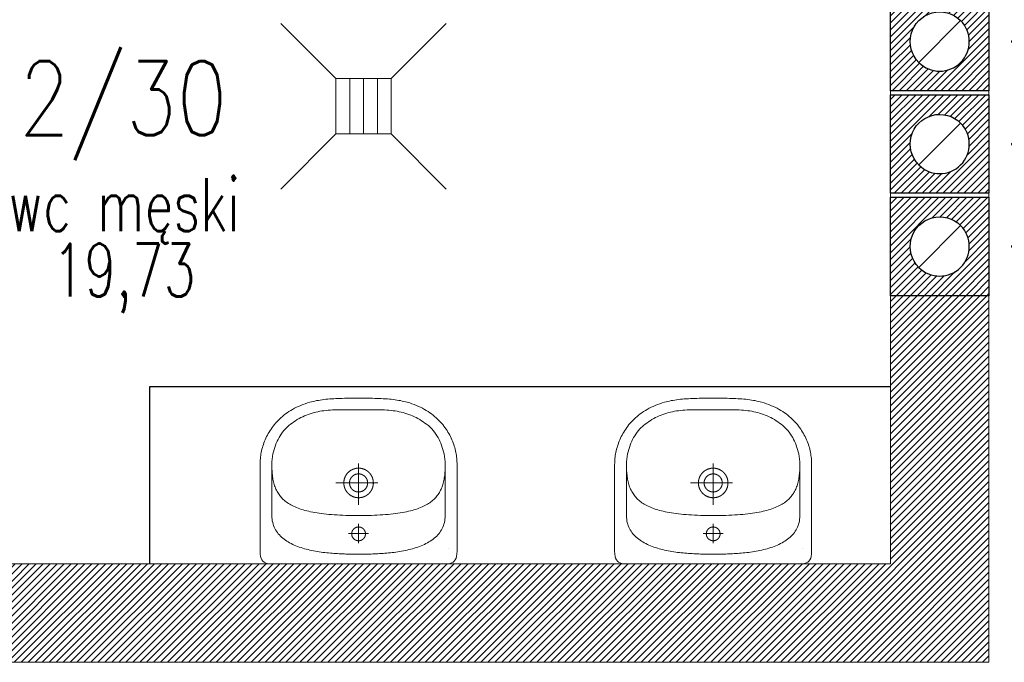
# Model space of a CAD drawing. Header units: inches. Extents: x 27484 to 71626, y -45113 to 39.
# Tile 249 of 256: x 34951 to 35201, y -23469 to -23306. Entities that reach past the tile are written whole.
import ezdxf
from ezdxf.enums import TextEntityAlignment as Align

# ---------------------------------------------------------------- set-up
doc = ezdxf.new("R2010")
doc.units = ezdxf.units.IN
doc.header["$LTSCALE"] = 50
doc.header["$MEASUREMENT"] = 0
for name, color, linetype, lineweight in [('A-ARMATURA', 45, 'Continuous', 5), ('A-SCIANY', 5, 'Continuous', 18), ('A-ść. istn.', 8, 'Continuous', 0)]:
    doc.layers.add(name, color=color, linetype=linetype, lineweight=lineweight)
for name, color, linetype in [('B-IWE', 2, 'Continuous'), ('B-IWE-KAN', 7, 'Continuous'), ('R-MET-IWE', 2, 'Continuous'), ('R-MET-POM-OPIS', 7, 'Continuous'), ('R-MET-POM-OPIS-NR', 2, 'Continuous'), ('R-MET-POM-OPIS-POM', 7, 'Continuous'), ('rz_wentylacja', 10, 'Continuous')]:
    doc.layers.add(name, color=color, linetype=linetype)
doc.styles.add('MET_POM', font='simplex.shx')
doc.styles.get("Standard").update_dxf_attribs({"font": 'romans.shx'})
pattern_1 = [(45, (31560.1443, -34930.5661), (-0.88388348, 0.88388348), [])]

# ---------------------------------------------------------------- blocks, each defined once
blk = doc.blocks.new('A$C3A7D2EB8')
at = {"layer": 'A-ARMATURA'}
for p, q in [((22.71, 16.63), (22.71, 16.63)), ((1.75, 12.95), (1.75, 12.95)), ((2.3, 0.03), (2.3, 0.03)), ((3.75, 0.03), (3.75, 0.03))]:
    blk.add_line(p, q, dxfattribs=at)
for points in [[(-0.01, -21.47), (-0.62, -21.46), (-1.23, -21.46), (-1.83, -21.46), (-2.42, -21.46), (-3, -21.45), (-3.57, -21.44), (-4.14, -21.43), (-4.69, -21.41), (-5.23, -21.39), (-5.77, -21.37), (-6.3, -21.34), (-6.82, -21.31), (-7.33, -21.28), (-7.83, -21.24), (-8.32, -21.19), (-8.8, -21.13), (-9.28, -21.07), (-9.75, -21.01), (-10.21, -20.93), (-10.66, -20.85), (-11.1, -20.76), (-11.53, -20.67), (-11.96, -20.56), (-12.38, -20.45), (-12.38, -20.45), (-12.98, -20.26), (-13.57, -20.07), (-14.14, -19.86), (-14.69, -19.64), (-15.22, -19.41), (-15.74, -19.16), (-16.25, -18.91), (-16.73, -18.64), (-17.2, -18.37), (-17.66, -18.08), (-18.1, -17.78), (-18.52, -17.48), (-18.93, -17.17), (-19.32, -16.85), (-19.7, -16.52), (-20.06, -16.18), (-20.41, -15.84), (-20.75, -15.49), (-21.07, -15.13), (-21.38, -14.77), (-21.67, -14.4), (-21.95, -14.03), (-22.21, -13.65), (-22.46, -13.27), (-22.7, -12.89), (-22.93, -12.5), (-23.14, -12.11), (-23.34, -11.72), (-23.53, -11.32), (-23.71, -10.92), (-23.87, -10.53), (-24.02, -10.13), (-24.16, -9.73), (-24.29, -9.33), (-24.41, -8.93), (-24.52, -8.53), (-24.61, -8.13), (-24.7, -7.73), (-24.77, -7.34), (-24.84, -6.95), (-24.89, -6.56), (-24.93, -6.17), (-24.97, -5.79), (-24.99, -5.41), (-25, -5.03), (-25.01, -4.67), (-25.01, -4.67), (-25.01, 17.36), (-24.98, 18.05), (-24.9, 18.65), (-24.76, 19.14), (-24.57, 19.55), (-24.31, 19.88), (-24, 20.13), (-23.63, 20.32), (-23.19, 20.44), (-22.69, 20.51), (-22.13, 20.53), (-0.01, 20.53), (22.12, 20.53), (22.68, 20.51), (23.18, 20.44), (23.61, 20.32), (23.99, 20.13), (24.3, 19.88), (24.55, 19.55), (24.75, 19.14), (24.88, 18.65), (24.97, 18.05), (24.99, 17.36), (24.99, -4.67), (24.99, -5.03), (24.97, -5.41), (24.95, -5.79), (24.92, -6.17), (24.87, -6.56), (24.82, -6.95), (24.76, -7.34), (24.68, -7.73), (24.6, -8.13), (24.5, -8.53), (24.4, -8.93), (24.28, -9.33), (24.15, -9.73), (24.01, -10.13), (23.86, -10.53), (23.69, -10.92), (23.52, -11.32), (23.33, -11.72), (23.13, -12.11), (22.91, -12.5), (22.69, -12.89), (22.45, -13.27), (22.2, -13.65), (21.93, -14.03), (21.65, -14.4), (21.36, -14.77), (21.05, -15.13), (20.73, -15.49), (20.4, -15.84), (20.05, -16.18), (19.69, -16.52), (19.31, -16.85), (18.91, -17.17), (18.51, -17.48), (18.08, -17.78), (17.64, -18.08), (17.19, -18.37), (16.72, -18.64), (16.23, -18.91), (15.73, -19.16), (15.21, -19.41), (14.67, -19.64), (14.12, -19.86), (13.55, -20.07), (12.97, -20.26), (12.36, -20.45), (12.36, -20.45), (11.94, -20.56), (11.52, -20.67), (11.08, -20.76), (10.64, -20.85), (10.19, -20.93), (9.73, -21.01), (9.26, -21.07), (8.79, -21.13), (8.3, -21.19), (7.81, -21.24), (7.31, -21.28), (6.8, -21.31), (6.28, -21.34), (5.75, -21.37), (5.22, -21.39), (4.67, -21.41), (4.12, -21.43), (3.56, -21.44), (2.99, -21.45), (2.41, -21.46), (1.82, -21.46), (1.22, -21.46), (0.61, -21.46), (-0.01, -21.47)], [(-0.01, -18.53), (0.52, -18.54), (1.05, -18.54), (1.59, -18.54), (2.14, -18.55), (2.69, -18.55), (3.24, -18.55), (3.8, -18.55), (4.36, -18.55), (4.92, -18.54), (5.48, -18.53), (6.04, -18.51), (6.6, -18.48), (7.15, -18.45), (7.69, -18.41), (8.23, -18.36), (8.76, -18.3), (9.28, -18.23), (9.79, -18.15), (10.3, -18.05), (10.8, -17.93), (11.29, -17.81), (11.78, -17.67), (12.27, -17.52), (12.75, -17.35), (13.23, -17.17), (13.7, -16.97), (14.17, -16.76), (14.63, -16.54), (15.08, -16.3), (15.54, -16.04), (15.98, -15.77), (16.42, -15.48), (16.85, -15.17), (17.28, -14.85), (17.71, -14.51), (18.56, -13.69), (18.93, -13.26), (19.28, -12.83), (19.6, -12.39), (19.9, -11.94), (20.17, -11.49), (20.42, -11.02), (20.65, -10.54), (20.87, -10.04), (21.06, -9.53), (21.24, -9), (21.41, -8.46), (21.56, -7.9), (21.7, -7.32), (21.82, -6.65), (21.91, -5.99), (21.97, -5.32), (21.99, -4.64), (21.99, 8.3), (21.98, 8.76), (21.93, 9.21), (21.87, 9.64), (21.78, 10.06), (21.67, 10.46), (21.55, 10.85), (21.39, 11.23), (21.22, 11.6), (21.03, 11.95), (20.83, 12.29), (20.6, 12.61), (20.35, 12.92), (20.09, 13.23), (19.82, 13.51), (19.52, 13.79), (19.22, 14.06), (18.89, 14.31), (18.56, 14.56), (18.21, 14.79), (17.85, 15.01), (17.48, 15.22), (17.09, 15.43), (16.7, 15.62), (16.29, 15.8), (15.88, 15.98), (15.46, 16.14), (15.03, 16.3), (14.59, 16.44), (14.15, 16.58), (13.7, 16.72), (13.25, 16.84), (12.79, 16.95), (12.32, 17.06), (11.86, 17.16), (11.39, 17.26), (10.91, 17.35), (10.44, 17.43), (9.97, 17.5), (9.49, 17.57), (9.02, 17.64), (8.55, 17.69), (8.07, 17.75), (7.61, 17.8), (7.14, 17.84), (6.68, 17.88), (6.22, 17.91), (5.77, 17.94), (5.32, 17.97), (4.88, 17.99), (4.44, 18.01), (4.02, 18.03), (3.6, 18.05), (3.19, 18.06), (2.79, 18.07), (2.4, 18.08), (2.01, 18.08), (1.65, 18.09), (1.29, 18.09), (0.94, 18.09), (0.61, 18.09), (0.3, 18.09), (-0.01, 18.09), (-0.01, 18.09), (-0.31, 18.09), (-0.63, 18.09), (-0.96, 18.09), (-1.3, 18.09), (-1.66, 18.09), (-2.03, 18.08), (-2.41, 18.08), (-2.8, 18.07), (-3.2, 18.06), (-3.61, 18.05), (-4.03, 18.03), (-4.46, 18.01), (-4.89, 17.99), (-5.34, 17.97), (-5.78, 17.94), (-6.24, 17.91), (-6.69, 17.88), (-7.16, 17.84), (-7.62, 17.8), (-8.09, 17.75), (-8.56, 17.69), (-9.03, 17.64), (-9.51, 17.57), (-9.98, 17.5), (-10.46, 17.43), (-10.93, 17.35), (-11.4, 17.26), (-11.87, 17.16), (-12.34, 17.06), (-12.8, 16.95), (-13.26, 16.84), (-13.72, 16.72), (-14.17, 16.58), (-14.61, 16.44), (-15.05, 16.3), (-15.47, 16.14), (-15.9, 15.98), (-16.31, 15.8), (-16.71, 15.62), (-17.11, 15.43), (-17.49, 15.22), (-17.86, 15.01), (-18.23, 14.79), (-18.57, 14.56), (-18.91, 14.31), (-19.23, 14.06), (-19.54, 13.79), (-19.83, 13.51), (-20.11, 13.23), (-20.37, 12.92), (-20.61, 12.61), (-20.84, 12.29), (-21.05, 11.95), (-21.24, 11.6), (-21.41, 11.23), (-21.56, 10.85), (-21.69, 10.46), (-21.8, 10.06), (-21.89, 9.64), (-21.95, 9.21), (-21.99, 8.76), (-22.01, 8.3), (-22.01, 8.3), (-22.01, -4.64), (-21.98, -5.32), (-21.92, -5.99), (-21.84, -6.65), (-21.72, -7.32), (-21.58, -7.9), (-21.42, -8.46), (-21.26, -9), (-21.08, -9.53), (-20.88, -10.04), (-20.67, -10.54), (-20.44, -11.02), (-20.19, -11.49), (-19.91, -11.94), (-19.62, -12.39), (-19.3, -12.83), (-18.95, -13.26), (-18.58, -13.69), (-17.72, -14.51), (-17.3, -14.85), (-16.87, -15.17), (-16.44, -15.48), (-16, -15.77), (-15.55, -16.04), (-15.1, -16.3), (-14.64, -16.54), (-14.18, -16.76), (-13.72, -16.97), (-13.24, -17.17), (-12.77, -17.35), (-12.29, -17.52), (-11.8, -17.67), (-11.31, -17.81), (-10.81, -17.93), (-10.31, -18.05), (-9.81, -18.15), (-9.3, -18.23), (-8.78, -18.3), (-8.25, -18.36), (-7.71, -18.41), (-7.16, -18.45), (-6.61, -18.48), (-6.06, -18.51), (-5.5, -18.53), (-4.94, -18.54), (-4.38, -18.55), (-3.82, -18.55), (-3.26, -18.55), (-2.7, -18.55), (-2.15, -18.55), (-1.61, -18.54), (-1.06, -18.54), (-0.53, -18.54)], [(1.75, 12.94), (1.75, 12.97), (1.75, 12.99), (1.75, 13.01), (1.75, 13.04), (1.75, 13.06), (1.74, 13.08), (1.74, 13.11), (1.74, 13.13), (1.74, 13.15), (1.74, 13.17), (1.73, 13.2), (1.73, 13.22), (1.72, 13.24), (1.72, 13.26), (1.72, 13.29), (1.71, 13.31), (1.71, 13.33), (1.7, 13.35), (1.7, 13.38), (1.69, 13.4), (1.68, 13.42), (1.68, 13.44), (1.67, 13.46), (1.66, 13.49), (1.66, 13.51), (1.65, 13.53), (1.64, 13.55), (1.63, 13.57), (1.63, 13.59), (1.62, 13.61), (1.61, 13.64), (1.6, 13.66), (1.59, 13.68), (1.58, 13.7), (1.57, 13.72), (1.56, 13.74), (1.55, 13.76), (1.54, 13.78), (1.53, 13.8), (1.52, 13.82), (1.5, 13.84), (1.49, 13.86), (1.48, 13.88), (1.47, 13.9), (1.46, 13.92), (1.44, 13.94), (1.43, 13.96), (1.42, 13.97), (1.4, 13.99), (1.39, 14.01), (1.38, 14.03), (1.36, 14.05), (1.35, 14.06), (1.33, 14.08), (1.32, 14.1), (1.3, 14.12), (1.29, 14.13), (1.27, 14.15), (1.25, 14.17), (1.24, 14.18), (1.22, 14.2), (1.21, 14.21), (1.19, 14.23), (1.17, 14.25), (1.16, 14.26), (1.14, 14.28), (1.12, 14.29), (1.1, 14.31), (1.08, 14.32), (1.07, 14.33), (1.05, 14.35), (1.03, 14.36), (1.01, 14.37), (0.99, 14.39), (0.97, 14.4), (0.95, 14.41), (0.94, 14.43), (0.92, 14.44), (0.9, 14.45), (0.88, 14.46), (0.86, 14.47), (0.84, 14.48), (0.82, 14.49), (0.8, 14.51), (0.78, 14.52), (0.76, 14.53), (0.73, 14.54), (0.71, 14.54), (0.69, 14.55), (0.67, 14.56), (0.65, 14.57), (0.63, 14.58), (0.61, 14.59), (0.59, 14.6), (0.56, 14.6), (0.54, 14.61), (0.52, 14.62), (0.5, 14.62), (0.48, 14.63), (0.45, 14.64), (0.43, 14.64), (0.41, 14.65), (0.39, 14.65), (0.37, 14.66), (0.34, 14.66), (0.32, 14.67), (0.3, 14.67), (0.28, 14.68), (0.25, 14.68), (0.23, 14.68), (0.21, 14.68), (0.18, 14.69), (0.16, 14.69), (0.14, 14.69), (0.12, 14.69), (0.09, 14.69), (0.07, 14.7), (0.05, 14.7), (0.02, 14.7), (0, 14.7), (-0.02, 14.7), (-0.04, 14.7), (-0.07, 14.7), (-0.09, 14.69), (-0.11, 14.69), (-0.14, 14.69), (-0.16, 14.69), (-0.18, 14.69), (-0.2, 14.69), (-0.23, 14.68), (-0.25, 14.68), (-0.27, 14.68), (-0.29, 14.67), (-0.32, 14.67), (-0.34, 14.66), (-0.36, 14.66), (-0.38, 14.65), (-0.41, 14.65), (-0.43, 14.64), (-0.45, 14.64), (-0.47, 14.63), (-0.5, 14.63), (-0.52, 14.62), (-0.54, 14.61), (-0.56, 14.6), (-0.58, 14.6), (-0.6, 14.59), (-0.63, 14.58), (-0.65, 14.57), (-0.67, 14.56), (-0.69, 14.56), (-0.71, 14.55), (-0.73, 14.54), (-0.75, 14.53), (-0.77, 14.52), (-0.79, 14.51), (-0.81, 14.5), (-0.83, 14.49), (-0.85, 14.47), (-0.87, 14.46), (-0.89, 14.45), (-0.91, 14.44), (-0.93, 14.43), (-0.95, 14.42), (-0.97, 14.4), (-0.99, 14.39), (-1.01, 14.38), (-1.03, 14.36), (-1.05, 14.35), (-1.06, 14.34), (-1.08, 14.32), (-1.1, 14.31), (-1.12, 14.29), (-1.13, 14.28), (-1.15, 14.26), (-1.17, 14.25), (-1.19, 14.23), (-1.2, 14.22), (-1.22, 14.2), (-1.24, 14.19), (-1.25, 14.17), (-1.27, 14.15), (-1.28, 14.14), (-1.3, 14.12), (-1.31, 14.1), (-1.33, 14.09), (-1.34, 14.07), (-1.36, 14.05), (-1.37, 14.03), (-1.39, 14.01), (-1.4, 14), (-1.41, 13.98), (-1.43, 13.96), (-1.44, 13.94), (-1.45, 13.92), (-1.47, 13.9), (-1.48, 13.88), (-1.49, 13.86), (-1.5, 13.84), (-1.51, 13.82), (-1.53, 13.8), (-1.54, 13.78), (-1.55, 13.76), (-1.56, 13.74), (-1.57, 13.72), (-1.58, 13.7), (-1.59, 13.68), (-1.6, 13.66), (-1.61, 13.64), (-1.62, 13.62), (-1.62, 13.6), (-1.63, 13.58), (-1.64, 13.55), (-1.65, 13.53), (-1.66, 13.51), (-1.66, 13.49), (-1.67, 13.47), (-1.68, 13.45), (-1.68, 13.42), (-1.69, 13.4), (-1.7, 13.38), (-1.7, 13.36), (-1.71, 13.34), (-1.71, 13.31), (-1.72, 13.29), (-1.72, 13.27), (-1.72, 13.25), (-1.73, 13.22), (-1.73, 13.2), (-1.73, 13.18), (-1.74, 13.15), (-1.74, 13.13), (-1.74, 13.11), (-1.74, 13.09), (-1.75, 13.06), (-1.75, 13.04), (-1.75, 13.02), (-1.75, 13), (-1.75, 12.97), (-1.75, 12.95), (-1.75, 12.93), (-1.75, 12.9), (-1.75, 12.88), (-1.75, 12.86), (-1.75, 12.83), (-1.74, 12.81), (-1.74, 12.79), (-1.74, 12.77), (-1.74, 12.74), (-1.74, 12.72), (-1.73, 12.7), (-1.73, 12.68), (-1.73, 12.65), (-1.72, 12.63), (-1.72, 12.61), (-1.71, 12.59), (-1.71, 12.56), (-1.7, 12.54), (-1.7, 12.52), (-1.69, 12.5), (-1.68, 12.47), (-1.68, 12.45), (-1.67, 12.43), (-1.67, 12.41), (-1.66, 12.39), (-1.65, 12.37), (-1.64, 12.34), (-1.63, 12.32), (-1.63, 12.3), (-1.62, 12.28), (-1.61, 12.26), (-1.6, 12.24), (-1.59, 12.22), (-1.58, 12.2), (-1.57, 12.18), (-1.56, 12.15), (-1.55, 12.13), (-1.54, 12.11), (-1.53, 12.09), (-1.52, 12.07), (-1.51, 12.05), (-1.49, 12.03), (-1.48, 12.02), (-1.47, 12), (-1.46, 11.98), (-1.44, 11.96), (-1.43, 11.94), (-1.42, 11.92), (-1.4, 11.9), (-1.39, 11.88), (-1.38, 11.87), (-1.36, 11.85), (-1.35, 11.83), (-1.33, 11.81), (-1.32, 11.79), (-1.3, 11.78), (-1.29, 11.76), (-1.27, 11.74), (-1.26, 11.73), (-1.24, 11.71), (-1.22, 11.7), (-1.21, 11.68), (-1.19, 11.66), (-1.17, 11.65), (-1.16, 11.63), (-1.14, 11.62), (-1.12, 11.6), (-1.1, 11.59), (-1.09, 11.57), (-1.07, 11.56), (-1.05, 11.55), (-1.03, 11.53), (-1.01, 11.52), (-0.99, 11.51), (-0.97, 11.49), (-0.96, 11.48), (-0.94, 11.47), (-0.92, 11.46), (-0.9, 11.44), (-0.88, 11.43), (-0.86, 11.42), (-0.84, 11.41), (-0.82, 11.4), (-0.8, 11.39), (-0.78, 11.38), (-0.76, 11.37), (-0.73, 11.36), (-0.71, 11.35), (-0.69, 11.34), (-0.67, 11.33), (-0.65, 11.32), (-0.63, 11.31), (-0.61, 11.31), (-0.59, 11.3), (-0.56, 11.29), (-0.54, 11.28), (-0.52, 11.28), (-0.5, 11.27), (-0.48, 11.26), (-0.46, 11.26), (-0.43, 11.25), (-0.41, 11.25), (-0.39, 11.24), (-0.37, 11.24), (-0.34, 11.23), (-0.32, 11.23), (-0.3, 11.22), (-0.28, 11.22), (-0.25, 11.22), (-0.23, 11.21), (-0.21, 11.21), (-0.19, 11.21), (-0.16, 11.2), (-0.14, 11.2), (-0.12, 11.2), (-0.09, 11.2), (-0.07, 11.2), (-0.05, 11.2), (-0.03, 11.2), (0, 11.2), (0.02, 11.2), (0.04, 11.2), (0.07, 11.2), (0.09, 11.2), (0.11, 11.2), (0.13, 11.2), (0.16, 11.2), (0.18, 11.21), (0.2, 11.21), (0.23, 11.21), (0.25, 11.21), (0.27, 11.22), (0.29, 11.22), (0.32, 11.23), (0.34, 11.23), (0.36, 11.23), (0.38, 11.24), (0.41, 11.24), (0.43, 11.25), (0.45, 11.26), (0.47, 11.26), (0.49, 11.27), (0.52, 11.28), (0.54, 11.28), (0.56, 11.29), (0.58, 11.3), (0.6, 11.3), (0.62, 11.31), (0.65, 11.32), (0.67, 11.33), (0.69, 11.34), (0.71, 11.35), (0.73, 11.36), (0.75, 11.37), (0.77, 11.38), (0.79, 11.39), (0.81, 11.4), (0.83, 11.41), (0.85, 11.42), (0.87, 11.43), (0.89, 11.44), (0.91, 11.45), (0.93, 11.47), (0.95, 11.48), (0.97, 11.49), (0.99, 11.5), (1.01, 11.52), (1.03, 11.53), (1.04, 11.54), (1.06, 11.56), (1.08, 11.57), (1.1, 11.59), (1.12, 11.6), (1.13, 11.61), (1.15, 11.63), (1.17, 11.65), (1.19, 11.66), (1.2, 11.68), (1.22, 11.69), (1.24, 11.71), (1.25, 11.72), (1.27, 11.74), (1.28, 11.76), (1.3, 11.77), (1.31, 11.79), (1.33, 11.81), (1.34, 11.83), (1.36, 11.84), (1.37, 11.86), (1.39, 11.88), (1.4, 11.9), (1.41, 11.92), (1.43, 11.94), (1.44, 11.95), (1.45, 11.97), (1.47, 11.99), (1.48, 12.01), (1.49, 12.03), (1.5, 12.05), (1.51, 12.07), (1.53, 12.09), (1.54, 12.11), (1.55, 12.13), (1.56, 12.15), (1.57, 12.17), (1.58, 12.19), (1.59, 12.21), (1.6, 12.23), (1.61, 12.25), (1.62, 12.28), (1.62, 12.3), (1.63, 12.32), (1.64, 12.34), (1.65, 12.36), (1.66, 12.38), (1.66, 12.4), (1.67, 12.43), (1.68, 12.45), (1.68, 12.47), (1.69, 12.49), (1.7, 12.51), (1.7, 12.54), (1.71, 12.56), (1.71, 12.58), (1.72, 12.6), (1.72, 12.63), (1.72, 12.65), (1.73, 12.67), (1.73, 12.69), (1.73, 12.72), (1.74, 12.74), (1.74, 12.76), (1.74, 12.78), (1.74, 12.81), (1.75, 12.83), (1.75, 12.85), (1.75, 12.88), (1.75, 12.9), (1.75, 12.92), (1.75, 12.94)], [(3.75, 0.02), (3.75, 0.06), (3.75, 0.09), (3.75, 0.12), (3.75, 0.16), (3.75, 0.19), (3.74, 0.22), (3.74, 0.26), (3.74, 0.29), (3.74, 0.32), (3.74, 0.36), (3.73, 0.39), (3.73, 0.42), (3.73, 0.46), (3.72, 0.49), (3.72, 0.52), (3.71, 0.56), (3.71, 0.59), (3.7, 0.62), (3.7, 0.66), (3.69, 0.69), (3.68, 0.72), (3.68, 0.76), (3.67, 0.79), (3.66, 0.82), (3.66, 0.85), (3.65, 0.89), (3.64, 0.92), (3.63, 0.95), (3.63, 0.99), (3.62, 1.02), (3.61, 1.05), (3.6, 1.08), (3.59, 1.11), (3.58, 1.15), (3.57, 1.18), (3.56, 1.21), (3.55, 1.24), (3.54, 1.27), (3.53, 1.31), (3.51, 1.34), (3.5, 1.37), (3.49, 1.4), (3.48, 1.43), (3.46, 1.46), (3.45, 1.49), (3.44, 1.52), (3.42, 1.55), (3.41, 1.59), (3.4, 1.62), (3.38, 1.65), (3.37, 1.68), (3.35, 1.71), (3.34, 1.74), (3.32, 1.77), (3.31, 1.8), (3.29, 1.83), (3.27, 1.85), (3.26, 1.88), (3.24, 1.91), (3.22, 1.94), (3.21, 1.97), (3.19, 2), (3.17, 2.03), (3.15, 2.06), (3.14, 2.08), (3.12, 2.11), (3.1, 2.14), (3.08, 2.17), (3.06, 2.19), (3.04, 2.22), (3.02, 2.25), (3, 2.28), (2.98, 2.3), (2.96, 2.33), (2.94, 2.36), (2.92, 2.38), (2.9, 2.41), (2.88, 2.43), (2.85, 2.46), (2.83, 2.49), (2.81, 2.51), (2.79, 2.54), (2.76, 2.56), (2.74, 2.59), (2.72, 2.61), (2.7, 2.63), (2.67, 2.66), (2.65, 2.68), (2.63, 2.71), (2.6, 2.73), (2.58, 2.75), (2.55, 2.77), (2.53, 2.8), (2.5, 2.82), (2.48, 2.84), (2.45, 2.86), (2.43, 2.89), (2.4, 2.91), (2.38, 2.93), (2.35, 2.95), (2.32, 2.97), (2.3, 2.99), (2.27, 3.01), (2.24, 3.03), (2.22, 3.05), (2.19, 3.07), (2.16, 3.09), (2.13, 3.11), (2.11, 3.13), (2.08, 3.15), (2.05, 3.17), (2.02, 3.19), (1.99, 3.2), (1.97, 3.22), (1.94, 3.24), (1.91, 3.26), (1.88, 3.27), (1.85, 3.29), (1.82, 3.31), (1.79, 3.32), (1.76, 3.34), (1.73, 3.35), (1.7, 3.37), (1.67, 3.38), (1.64, 3.4), (1.61, 3.41), (1.58, 3.43), (1.55, 3.44), (1.52, 3.46), (1.49, 3.47), (1.46, 3.48), (1.43, 3.49), (1.4, 3.51), (1.37, 3.52), (1.33, 3.53), (1.3, 3.54), (1.27, 3.56), (1.24, 3.57), (1.21, 3.58), (1.18, 3.59), (1.14, 3.6), (1.11, 3.61), (1.08, 3.62), (1.05, 3.63), (1.02, 3.64), (0.98, 3.65), (0.95, 3.65), (0.92, 3.66), (0.89, 3.67), (0.85, 3.68), (0.82, 3.69), (0.79, 3.69), (0.75, 3.7), (0.72, 3.71), (0.69, 3.71), (0.66, 3.72), (0.62, 3.73), (0.59, 3.73), (0.56, 3.74), (0.52, 3.74), (0.49, 3.75), (0.46, 3.75), (0.42, 3.75), (0.39, 3.76), (0.36, 3.76), (0.32, 3.76), (0.29, 3.77), (0.26, 3.77), (0.22, 3.77), (0.19, 3.77), (0.16, 3.77), (0.12, 3.78), (0.09, 3.78), (0.05, 3.78), (0.02, 3.78), (-0.01, 3.78), (-0.05, 3.78), (-0.08, 3.78), (-0.11, 3.78), (-0.15, 3.77), (-0.18, 3.77), (-0.21, 3.77), (-0.25, 3.77), (-0.28, 3.77), (-0.31, 3.76), (-0.35, 3.76), (-0.38, 3.76), (-0.41, 3.75), (-0.45, 3.75), (-0.48, 3.75), (-0.51, 3.74), (-0.55, 3.74), (-0.58, 3.73), (-0.61, 3.73), (-0.65, 3.72), (-0.68, 3.72), (-0.71, 3.71), (-0.75, 3.7), (-0.78, 3.7), (-0.81, 3.69), (-0.84, 3.68), (-0.88, 3.67), (-0.91, 3.67), (-0.94, 3.66), (-0.97, 3.65), (-1.01, 3.64), (-1.04, 3.63), (-1.07, 3.62), (-1.1, 3.61), (-1.14, 3.6), (-1.17, 3.59), (-1.2, 3.58), (-1.23, 3.57), (-1.26, 3.56), (-1.29, 3.55), (-1.33, 3.54), (-1.36, 3.52), (-1.39, 3.51), (-1.42, 3.5), (-1.45, 3.49), (-1.48, 3.47), (-1.51, 3.46), (-1.54, 3.45), (-1.57, 3.43), (-1.6, 3.42), (-1.63, 3.4), (-1.66, 3.39), (-1.69, 3.37), (-1.72, 3.36), (-1.75, 3.34), (-1.78, 3.33), (-1.81, 3.31), (-1.84, 3.29), (-1.87, 3.28), (-1.9, 3.26), (-1.93, 3.24), (-1.96, 3.23), (-1.99, 3.21), (-2.01, 3.19), (-2.04, 3.17), (-2.07, 3.15), (-2.1, 3.13), (-2.13, 3.12), (-2.15, 3.1), (-2.18, 3.08), (-2.21, 3.06), (-2.24, 3.04), (-2.26, 3.02), (-2.29, 3), (-2.32, 2.98), (-2.34, 2.96), (-2.37, 2.93), (-2.39, 2.91), (-2.42, 2.89), (-2.45, 2.87), (-2.47, 2.85), (-2.5, 2.83), (-2.52, 2.8), (-2.55, 2.78), (-2.57, 2.76), (-2.59, 2.73), (-2.62, 2.71), (-2.64, 2.69), (-2.67, 2.66), (-2.69, 2.64), (-2.71, 2.62), (-2.74, 2.59), (-2.76, 2.57), (-2.78, 2.54), (-2.8, 2.52), (-2.83, 2.49), (-2.85, 2.47), (-2.87, 2.44), (-2.89, 2.42), (-2.91, 2.39), (-2.93, 2.36), (-2.95, 2.34), (-2.97, 2.31), (-3, 2.28), (-3.02, 2.26), (-3.03, 2.23), (-3.05, 2.2), (-3.07, 2.18), (-3.09, 2.15), (-3.11, 2.12), (-3.13, 2.09), (-3.15, 2.06), (-3.17, 2.04), (-3.18, 2.01), (-3.2, 1.98), (-3.22, 1.95), (-3.24, 1.92), (-3.25, 1.89), (-3.27, 1.86), (-3.29, 1.83), (-3.3, 1.8), (-3.32, 1.77), (-3.33, 1.74), (-3.35, 1.71), (-3.36, 1.68), (-3.38, 1.65), (-3.39, 1.62), (-3.41, 1.59), (-3.42, 1.56), (-3.43, 1.53), (-3.45, 1.5), (-3.46, 1.47), (-3.47, 1.44), (-3.49, 1.41), (-3.5, 1.38), (-3.51, 1.35), (-3.52, 1.31), (-3.53, 1.28), (-3.54, 1.25), (-3.56, 1.22), (-3.57, 1.19), (-3.58, 1.16), (-3.59, 1.12), (-3.6, 1.09), (-3.61, 1.06), (-3.61, 1.03), (-3.62, 0.99), (-3.63, 0.96), (-3.64, 0.93), (-3.65, 0.9), (-3.66, 0.86), (-3.66, 0.83), (-3.67, 0.8), (-3.68, 0.77), (-3.68, 0.73), (-3.69, 0.7), (-3.7, 0.67), (-3.7, 0.63), (-3.71, 0.6), (-3.71, 0.57), (-3.72, 0.53), (-3.72, 0.5), (-3.72, 0.47), (-3.73, 0.43), (-3.73, 0.4), (-3.73, 0.37), (-3.74, 0.33), (-3.74, 0.3), (-3.74, 0.27), (-3.74, 0.23), (-3.75, 0.2), (-3.75, 0.17), (-3.75, 0.13), (-3.75, 0.1), (-3.75, 0.07), (-3.75, 0.03), (-3.75, 0), (-3.75, -0.04), (-3.75, -0.07), (-3.75, -0.1), (-3.75, -0.14), (-3.74, -0.17), (-3.74, -0.2), (-3.74, -0.24), (-3.74, -0.27), (-3.74, -0.3), (-3.73, -0.34), (-3.73, -0.37), (-3.73, -0.4), (-3.72, -0.44), (-3.72, -0.47), (-3.71, -0.5), (-3.71, -0.54), (-3.7, -0.57), (-3.7, -0.6), (-3.69, -0.64), (-3.68, -0.67), (-3.68, -0.7), (-3.67, -0.73), (-3.66, -0.77), (-3.66, -0.8), (-3.65, -0.83), (-3.64, -0.87), (-3.63, -0.9), (-3.63, -0.93), (-3.62, -0.96), (-3.61, -1), (-3.6, -1.03), (-3.59, -1.06), (-3.58, -1.09), (-3.57, -1.12), (-3.56, -1.16), (-3.55, -1.19), (-3.54, -1.22), (-3.53, -1.25), (-3.51, -1.28), (-3.5, -1.31), (-3.49, -1.35), (-3.48, -1.38), (-3.46, -1.41), (-3.45, -1.44), (-3.44, -1.47), (-3.43, -1.5), (-3.41, -1.53), (-3.4, -1.56), (-3.38, -1.59), (-3.37, -1.62), (-3.35, -1.65), (-3.34, -1.68), (-3.32, -1.71), (-3.31, -1.74), (-3.29, -1.77), (-3.27, -1.8), (-3.26, -1.83), (-3.24, -1.86), (-3.22, -1.89), (-3.21, -1.92), (-3.19, -1.94), (-3.17, -1.97), (-3.15, -2), (-3.14, -2.03), (-3.12, -2.06), (-3.1, -2.09), (-3.08, -2.11), (-3.06, -2.14), (-3.04, -2.17), (-3.02, -2.19), (-3, -2.22), (-2.98, -2.25), (-2.96, -2.28), (-2.94, -2.3), (-2.92, -2.33), (-2.9, -2.35), (-2.88, -2.38), (-2.85, -2.41), (-2.83, -2.43), (-2.81, -2.46), (-2.79, -2.48), (-2.77, -2.51), (-2.74, -2.53), (-2.72, -2.55), (-2.7, -2.58), (-2.67, -2.6), (-2.65, -2.63), (-2.63, -2.65), (-2.6, -2.67), (-2.58, -2.7), (-2.55, -2.72), (-2.53, -2.74), (-2.5, -2.77), (-2.48, -2.79), (-2.45, -2.81), (-2.43, -2.83), (-2.4, -2.85), (-2.38, -2.87), (-2.35, -2.9), (-2.32, -2.92), (-2.3, -2.94), (-2.27, -2.96), (-2.24, -2.98), (-2.22, -3), (-2.19, -3.02), (-2.16, -3.04), (-2.13, -3.06), (-2.11, -3.08), (-2.08, -3.09), (-2.05, -3.11), (-2.02, -3.13), (-1.99, -3.15), (-1.97, -3.17), (-1.94, -3.18), (-1.91, -3.2), (-1.88, -3.22), (-1.85, -3.23), (-1.82, -3.25), (-1.79, -3.27), (-1.76, -3.28), (-1.73, -3.3), (-1.7, -3.31), (-1.67, -3.33), (-1.64, -3.34), (-1.61, -3.36), (-1.58, -3.37), (-1.55, -3.39), (-1.52, -3.4), (-1.49, -3.41), (-1.46, -3.43), (-1.43, -3.44), (-1.4, -3.45), (-1.37, -3.47), (-1.33, -3.48), (-1.3, -3.49), (-1.27, -3.5), (-1.24, -3.51), (-1.21, -3.52), (-1.18, -3.53), (-1.14, -3.54), (-1.11, -3.55), (-1.08, -3.56), (-1.05, -3.57), (-1.02, -3.58), (-0.98, -3.59), (-0.95, -3.6), (-0.92, -3.61), (-0.89, -3.62), (-0.85, -3.62), (-0.82, -3.63), (-0.79, -3.64), (-0.75, -3.65), (-0.72, -3.65), (-0.69, -3.66), (-0.66, -3.66), (-0.62, -3.67), (-0.59, -3.68), (-0.56, -3.68), (-0.52, -3.69), (-0.49, -3.69), (-0.46, -3.69), (-0.42, -3.7), (-0.39, -3.7), (-0.36, -3.71), (-0.32, -3.71), (-0.29, -3.71), (-0.26, -3.71), (-0.22, -3.72), (-0.19, -3.72), (-0.16, -3.72), (-0.12, -3.72), (-0.09, -3.72), (-0.06, -3.72), (-0.02, -3.72), (0.01, -3.72), (0.05, -3.72), (0.08, -3.72), (0.11, -3.72), (0.15, -3.72), (0.18, -3.72), (0.21, -3.72), (0.25, -3.71), (0.28, -3.71), (0.31, -3.71), (0.35, -3.71), (0.38, -3.7), (0.41, -3.7), (0.45, -3.7), (0.48, -3.69), (0.51, -3.69), (0.55, -3.68), (0.58, -3.68), (0.61, -3.67), (0.65, -3.67), (0.68, -3.66), (0.71, -3.65), (0.75, -3.65), (0.78, -3.64), (0.81, -3.63), (0.84, -3.63), (0.88, -3.62), (0.91, -3.61), (0.94, -3.6), (0.97, -3.59), (1.01, -3.59), (1.04, -3.58), (1.07, -3.57), (1.1, -3.56), (1.13, -3.55), (1.17, -3.54), (1.2, -3.53), (1.23, -3.52), (1.26, -3.5), (1.29, -3.49), (1.33, -3.48), (1.36, -3.47), (1.39, -3.46), (1.42, -3.44), (1.45, -3.43), (1.48, -3.42), (1.51, -3.4), (1.54, -3.39), (1.57, -3.38), (1.6, -3.36), (1.63, -3.35), (1.66, -3.33), (1.69, -3.32), (1.72, -3.3), (1.75, -3.29), (1.78, -3.27), (1.81, -3.26), (1.84, -3.24), (1.87, -3.22), (1.9, -3.21), (1.93, -3.19), (1.96, -3.17), (1.99, -3.15), (2.01, -3.14), (2.04, -3.12), (2.07, -3.1), (2.1, -3.08), (2.13, -3.06), (2.15, -3.04), (2.18, -3.02), (2.21, -3), (2.24, -2.98), (2.26, -2.96), (2.29, -2.94), (2.32, -2.92), (2.34, -2.9), (2.37, -2.88), (2.39, -2.86), (2.42, -2.84), (2.44, -2.82), (2.47, -2.79), (2.5, -2.77), (2.52, -2.75), (2.55, -2.73), (2.57, -2.7), (2.59, -2.68), (2.62, -2.66), (2.64, -2.63), (2.67, -2.61), (2.69, -2.59), (2.71, -2.56), (2.74, -2.54), (2.76, -2.51), (2.78, -2.49), (2.8, -2.46), (2.83, -2.44), (2.85, -2.41), (2.87, -2.39), (2.89, -2.36), (2.91, -2.34), (2.93, -2.31), (2.95, -2.28), (2.97, -2.26), (2.99, -2.23), (3.01, -2.2), (3.03, -2.18), (3.05, -2.15), (3.07, -2.12), (3.09, -2.09), (3.11, -2.07), (3.13, -2.04), (3.15, -2.01), (3.17, -1.98), (3.18, -1.95), (3.2, -1.92), (3.22, -1.9), (3.24, -1.87), (3.25, -1.84), (3.27, -1.81), (3.29, -1.78), (3.3, -1.75), (3.32, -1.72), (3.33, -1.69), (3.35, -1.66), (3.36, -1.63), (3.38, -1.6), (3.39, -1.57), (3.41, -1.54), (3.42, -1.51), (3.43, -1.48), (3.45, -1.45), (3.46, -1.42), (3.47, -1.39), (3.49, -1.35), (3.5, -1.32), (3.51, -1.29), (3.52, -1.26), (3.53, -1.23), (3.54, -1.2), (3.56, -1.17), (3.57, -1.13), (3.58, -1.1), (3.59, -1.07), (3.6, -1.04), (3.61, -1), (3.61, -0.97), (3.62, -0.94), (3.63, -0.91), (3.64, -0.88), (3.65, -0.84), (3.66, -0.81), (3.66, -0.78), (3.67, -0.74), (3.68, -0.71), (3.68, -0.68), (3.69, -0.65), (3.7, -0.61), (3.7, -0.58), (3.71, -0.55), (3.71, -0.51), (3.72, -0.48), (3.72, -0.45), (3.72, -0.41), (3.73, -0.38), (3.73, -0.35), (3.73, -0.31), (3.74, -0.28), (3.74, -0.25), (3.74, -0.21), (3.74, -0.18), (3.75, -0.15), (3.75, -0.11), (3.75, -0.08), (3.75, -0.05), (3.75, -0.01), (3.75, 0.02)], [(2.3, 0.02), (2.3, 0.05), (2.3, 0.08), (2.3, 0.1), (2.3, 0.13), (2.3, 0.16), (2.29, 0.18), (2.29, 0.21), (2.29, 0.23), (2.29, 0.26), (2.29, 0.29), (2.28, 0.31), (2.28, 0.34), (2.27, 0.36), (2.27, 0.39), (2.27, 0.42), (2.26, 0.44), (2.26, 0.47), (2.25, 0.49), (2.25, 0.52), (2.24, 0.55), (2.23, 0.57), (2.23, 0.6), (2.22, 0.62), (2.21, 0.65), (2.21, 0.67), (2.2, 0.7), (2.19, 0.72), (2.18, 0.75), (2.18, 0.77), (2.17, 0.8), (2.16, 0.82), (2.15, 0.85), (2.14, 0.87), (2.13, 0.9), (2.12, 0.92), (2.11, 0.94), (2.1, 0.97), (2.09, 0.99), (2.08, 1.02), (2.07, 1.04), (2.05, 1.06), (2.04, 1.09), (2.03, 1.11), (2.02, 1.13), (2, 1.16), (1.99, 1.18), (1.98, 1.2), (1.96, 1.22), (1.95, 1.25), (1.94, 1.27), (1.92, 1.29), (1.91, 1.31), (1.89, 1.33), (1.88, 1.36), (1.86, 1.38), (1.85, 1.4), (1.83, 1.42), (1.81, 1.44), (1.8, 1.46), (1.78, 1.48), (1.77, 1.5), (1.75, 1.52), (1.73, 1.54), (1.71, 1.56), (1.7, 1.58), (1.68, 1.6), (1.66, 1.62), (1.64, 1.64), (1.62, 1.66), (1.6, 1.67), (1.59, 1.69), (1.57, 1.71), (1.55, 1.73), (1.53, 1.75), (1.51, 1.76), (1.49, 1.78), (1.47, 1.8), (1.45, 1.81), (1.43, 1.83), (1.41, 1.85), (1.39, 1.86), (1.36, 1.88), (1.34, 1.89), (1.32, 1.91), (1.3, 1.92), (1.28, 1.94), (1.26, 1.95), (1.23, 1.97), (1.21, 1.98), (1.19, 2), (1.17, 2.01), (1.14, 2.02), (1.12, 2.03), (1.1, 2.05), (1.08, 2.06), (1.05, 2.07), (1.03, 2.08), (1.01, 2.1), (0.98, 2.11), (0.96, 2.12), (0.93, 2.13), (0.91, 2.14), (0.89, 2.15), (0.86, 2.16), (0.84, 2.17), (0.81, 2.18), (0.79, 2.19), (0.76, 2.2), (0.74, 2.21), (0.71, 2.21), (0.69, 2.22), (0.66, 2.23), (0.64, 2.24), (0.61, 2.24), (0.59, 2.25), (0.56, 2.26), (0.54, 2.26), (0.51, 2.27), (0.49, 2.28), (0.46, 2.28), (0.43, 2.29), (0.41, 2.29), (0.38, 2.3), (0.36, 2.3), (0.33, 2.3), (0.3, 2.31), (0.28, 2.31), (0.25, 2.31), (0.23, 2.32), (0.2, 2.32), (0.17, 2.32), (0.15, 2.32), (0.12, 2.32), (0.09, 2.33), (0.07, 2.33), (0.04, 2.33), (0.02, 2.33), (-0.01, 2.33), (-0.04, 2.33), (-0.06, 2.33), (-0.09, 2.33), (-0.12, 2.32), (-0.14, 2.32), (-0.17, 2.32), (-0.19, 2.32), (-0.22, 2.32), (-0.25, 2.31), (-0.27, 2.31), (-0.3, 2.31), (-0.32, 2.3), (-0.35, 2.3), (-0.38, 2.3), (-0.4, 2.29), (-0.43, 2.29), (-0.45, 2.28), (-0.48, 2.28), (-0.51, 2.27), (-0.53, 2.26), (-0.56, 2.26), (-0.58, 2.25), (-0.61, 2.25), (-0.63, 2.24), (-0.66, 2.23), (-0.68, 2.22), (-0.71, 2.22), (-0.73, 2.21), (-0.76, 2.2), (-0.78, 2.19), (-0.81, 2.18), (-0.83, 2.17), (-0.86, 2.16), (-0.88, 2.15), (-0.9, 2.14), (-0.93, 2.13), (-0.95, 2.12), (-0.98, 2.11), (-1, 2.1), (-1.02, 2.09), (-1.05, 2.07), (-1.07, 2.06), (-1.09, 2.05), (-1.12, 2.04), (-1.14, 2.02), (-1.16, 2.01), (-1.19, 2), (-1.21, 1.98), (-1.23, 1.97), (-1.25, 1.96), (-1.27, 1.94), (-1.3, 1.93), (-1.32, 1.91), (-1.34, 1.9), (-1.36, 1.88), (-1.38, 1.87), (-1.4, 1.85), (-1.42, 1.83), (-1.44, 1.82), (-1.46, 1.8), (-1.48, 1.78), (-1.5, 1.77), (-1.52, 1.75), (-1.54, 1.73), (-1.56, 1.71), (-1.58, 1.7), (-1.6, 1.68), (-1.62, 1.66), (-1.64, 1.64), (-1.66, 1.62), (-1.67, 1.6), (-1.69, 1.58), (-1.71, 1.57), (-1.73, 1.55), (-1.75, 1.53), (-1.76, 1.51), (-1.78, 1.49), (-1.8, 1.46), (-1.81, 1.44), (-1.83, 1.42), (-1.84, 1.4), (-1.86, 1.38), (-1.87, 1.36), (-1.89, 1.34), (-1.9, 1.32), (-1.92, 1.3), (-1.93, 1.27), (-1.95, 1.25), (-1.96, 1.23), (-1.97, 1.21), (-1.99, 1.18), (-2, 1.16), (-2.01, 1.14), (-2.03, 1.11), (-2.04, 1.09), (-2.05, 1.07), (-2.06, 1.04), (-2.07, 1.02), (-2.09, 1), (-2.1, 0.97), (-2.11, 0.95), (-2.12, 0.93), (-2.13, 0.9), (-2.14, 0.88), (-2.15, 0.85), (-2.16, 0.83), (-2.17, 0.8), (-2.17, 0.78), (-2.18, 0.75), (-2.19, 0.73), (-2.2, 0.7), (-2.21, 0.68), (-2.21, 0.65), (-2.22, 0.63), (-2.23, 0.6), (-2.23, 0.58), (-2.24, 0.55), (-2.25, 0.53), (-2.25, 0.5), (-2.26, 0.47), (-2.26, 0.45), (-2.27, 0.42), (-2.27, 0.4), (-2.27, 0.37), (-2.28, 0.34), (-2.28, 0.32), (-2.28, 0.29), (-2.29, 0.27), (-2.29, 0.24), (-2.29, 0.21), (-2.29, 0.19), (-2.3, 0.16), (-2.3, 0.14), (-2.3, 0.11), (-2.3, 0.08), (-2.3, 0.06), (-2.3, 0.03), (-2.3, 0), (-2.3, -0.02), (-2.3, -0.05), (-2.3, -0.07), (-2.3, -0.1), (-2.29, -0.13), (-2.29, -0.15), (-2.29, -0.18), (-2.29, -0.21), (-2.29, -0.23), (-2.28, -0.26), (-2.28, -0.28), (-2.28, -0.31), (-2.27, -0.34), (-2.27, -0.36), (-2.26, -0.39), (-2.26, -0.41), (-2.25, -0.44), (-2.25, -0.47), (-2.24, -0.49), (-2.23, -0.52), (-2.23, -0.54), (-2.22, -0.57), (-2.21, -0.59), (-2.21, -0.62), (-2.2, -0.64), (-2.19, -0.67), (-2.18, -0.69), (-2.18, -0.72), (-2.17, -0.74), (-2.16, -0.77), (-2.15, -0.79), (-2.14, -0.82), (-2.13, -0.84), (-2.12, -0.87), (-2.11, -0.89), (-2.1, -0.91), (-2.09, -0.94), (-2.08, -0.96), (-2.07, -0.98), (-2.05, -1.01), (-2.04, -1.03), (-2.03, -1.06), (-2.02, -1.08), (-2, -1.1), (-1.99, -1.12), (-1.98, -1.15), (-1.96, -1.17), (-1.95, -1.19), (-1.94, -1.21), (-1.92, -1.24), (-1.91, -1.26), (-1.89, -1.28), (-1.88, -1.3), (-1.86, -1.32), (-1.85, -1.34), (-1.83, -1.36), (-1.82, -1.39), (-1.8, -1.41), (-1.78, -1.43), (-1.77, -1.45), (-1.75, -1.47), (-1.73, -1.49), (-1.71, -1.51), (-1.7, -1.53), (-1.68, -1.55), (-1.66, -1.56), (-1.64, -1.58), (-1.62, -1.6), (-1.61, -1.62), (-1.59, -1.64), (-1.57, -1.66), (-1.55, -1.67), (-1.53, -1.69), (-1.51, -1.71), (-1.49, -1.73), (-1.47, -1.74), (-1.45, -1.76), (-1.43, -1.78), (-1.41, -1.79), (-1.39, -1.81), (-1.37, -1.82), (-1.34, -1.84), (-1.32, -1.85), (-1.3, -1.87), (-1.28, -1.88), (-1.26, -1.9), (-1.24, -1.91), (-1.21, -1.93), (-1.19, -1.94), (-1.17, -1.95), (-1.15, -1.97), (-1.12, -1.98), (-1.1, -1.99), (-1.08, -2.01), (-1.05, -2.02), (-1.03, -2.03), (-1.01, -2.04), (-0.98, -2.05), (-0.96, -2.06), (-0.93, -2.07), (-0.91, -2.09), (-0.89, -2.1), (-0.86, -2.11), (-0.84, -2.11), (-0.81, -2.12), (-0.79, -2.13), (-0.76, -2.14), (-0.74, -2.15), (-0.71, -2.16), (-0.69, -2.17), (-0.66, -2.18), (-0.64, -2.18), (-0.61, -2.19), (-0.59, -2.2), (-0.56, -2.2), (-0.54, -2.21), (-0.51, -2.22), (-0.49, -2.22), (-0.46, -2.23), (-0.43, -2.23), (-0.41, -2.24), (-0.38, -2.24), (-0.36, -2.24), (-0.33, -2.25), (-0.3, -2.25), (-0.28, -2.26), (-0.25, -2.26), (-0.23, -2.26), (-0.2, -2.26), (-0.17, -2.27), (-0.15, -2.27), (-0.12, -2.27), (-0.1, -2.27), (-0.07, -2.27), (-0.04, -2.27), (-0.02, -2.27), (0.01, -2.27), (0.04, -2.27), (0.06, -2.27), (0.09, -2.27), (0.11, -2.27), (0.14, -2.27), (0.17, -2.27), (0.19, -2.26), (0.22, -2.26), (0.25, -2.26), (0.27, -2.26), (0.3, -2.25), (0.32, -2.25), (0.35, -2.25), (0.38, -2.24), (0.4, -2.24), (0.43, -2.23), (0.45, -2.23), (0.48, -2.22), (0.5, -2.22), (0.53, -2.21), (0.56, -2.2), (0.58, -2.2), (0.61, -2.19), (0.63, -2.18), (0.66, -2.18), (0.68, -2.17), (0.71, -2.16), (0.73, -2.15), (0.76, -2.14), (0.78, -2.14), (0.81, -2.13), (0.83, -2.12), (0.86, -2.11), (0.88, -2.1), (0.9, -2.09), (0.93, -2.08), (0.95, -2.07), (0.98, -2.06), (1, -2.04), (1.02, -2.03), (1.05, -2.02), (1.07, -2.01), (1.09, -2), (1.12, -1.98), (1.14, -1.97), (1.16, -1.96), (1.18, -1.94), (1.21, -1.93), (1.23, -1.92), (1.25, -1.9), (1.27, -1.89), (1.3, -1.87), (1.32, -1.86), (1.34, -1.84), (1.36, -1.83), (1.38, -1.81), (1.4, -1.8), (1.42, -1.78), (1.44, -1.76), (1.46, -1.75), (1.48, -1.73), (1.5, -1.71), (1.52, -1.7), (1.54, -1.68), (1.56, -1.66), (1.58, -1.64), (1.6, -1.62), (1.62, -1.61), (1.64, -1.59), (1.66, -1.57), (1.67, -1.55), (1.69, -1.53), (1.71, -1.51), (1.73, -1.49), (1.74, -1.47), (1.76, -1.45), (1.78, -1.43), (1.79, -1.41), (1.81, -1.39), (1.83, -1.37), (1.84, -1.35), (1.86, -1.33), (1.87, -1.31), (1.89, -1.28), (1.9, -1.26), (1.92, -1.24), (1.93, -1.22), (1.95, -1.2), (1.96, -1.17), (1.97, -1.15), (1.99, -1.13), (2, -1.11), (2.01, -1.08), (2.03, -1.06), (2.04, -1.04), (2.05, -1.01), (2.06, -0.99), (2.07, -0.97), (2.09, -0.94), (2.1, -0.92), (2.11, -0.9), (2.12, -0.87), (2.13, -0.85), (2.14, -0.82), (2.15, -0.8), (2.16, -0.77), (2.16, -0.75), (2.17, -0.72), (2.18, -0.7), (2.19, -0.67), (2.2, -0.65), (2.21, -0.62), (2.21, -0.6), (2.22, -0.57), (2.23, -0.55), (2.23, -0.52), (2.24, -0.5), (2.25, -0.47), (2.25, -0.45), (2.26, -0.42), (2.26, -0.39), (2.27, -0.37), (2.27, -0.34), (2.27, -0.32), (2.28, -0.29), (2.28, -0.26), (2.28, -0.24), (2.29, -0.21), (2.29, -0.19), (2.29, -0.16), (2.29, -0.13), (2.3, -0.11), (2.3, -0.08), (2.3, -0.05), (2.3, -0.03), (2.3, 0), (2.3, 0.02)]]:
    blk.add_lwpolyline(points, close=True, dxfattribs=at)
for points in [[(-0.01, 10.39), (-0.01, 15.29)], [(-2.53, 12.86), (2.53, 12.86)], [(-0.01, 8.3), (-0.85, 8.29), (-1.67, 8.28), (-2.47, 8.27), (-3.25, 8.25), (-4.01, 8.22), (-4.75, 8.19), (-5.47, 8.15), (-6.17, 8.11), (-6.85, 8.06), (-7.52, 8), (-8.16, 7.94), (-8.79, 7.87), (-9.39, 7.8), (-9.98, 7.72), (-10.55, 7.63), (-11.11, 7.54), (-11.64, 7.44), (-12.16, 7.34), (-12.66, 7.23), (-13.15, 7.11), (-13.62, 6.99), (-14.07, 6.86), (-14.51, 6.73), (-14.94, 6.59), (-15.34, 6.44), (-15.74, 6.29), (-16.11, 6.13), (-16.48, 5.96), (-16.83, 5.79), (-17.16, 5.61), (-17.48, 5.43), (-17.79, 5.24), (-18.08, 5.04), (-18.37, 4.84), (-18.63, 4.63), (-18.89, 4.41), (-19.13, 4.19), (-19.37, 3.96), (-19.59, 3.73), (-19.79, 3.49), (-19.99, 3.24), (-20.18, 2.98), (-20.35, 2.72), (-20.52, 2.46), (-20.67, 2.18), (-20.82, 1.9), (-20.96, 1.62), (-21.08, 1.32), (-21.2, 1.03), (-21.3, 0.72), (-21.4, 0.41), (-21.49, 0.09), (-21.58, -0.24), (-21.65, -0.57), (-21.72, -0.91), (-21.77, -1.25), (-21.83, -1.61), (-21.87, -1.97), (-21.91, -2.33), (-21.94, -2.7), (-21.97, -3.08), (-21.98, -3.47), (-22, -3.86), (-22.01, -4.26), (-22.01, -4.67)], [(21.99, -4.67), (21.99, -4.26), (21.98, -3.86), (21.97, -3.47), (21.95, -3.08), (21.92, -2.7), (21.89, -2.33), (21.86, -1.97), (21.81, -1.61), (21.76, -1.25), (21.7, -0.91), (21.63, -0.57), (21.56, -0.24), (21.48, 0.09), (21.39, 0.41), (21.29, 0.72), (21.18, 1.03), (21.07, 1.32), (20.94, 1.62), (20.8, 1.9), (20.66, 2.18), (20.5, 2.46), (20.34, 2.72), (20.16, 2.98), (19.98, 3.24), (19.78, 3.49), (19.57, 3.73), (19.35, 3.96), (19.12, 4.19), (18.87, 4.41), (18.62, 4.63), (18.35, 4.84), (18.07, 5.04), (17.77, 5.24), (17.47, 5.43), (17.14, 5.61), (16.81, 5.79), (16.46, 5.96), (16.1, 6.13), (15.72, 6.29), (15.33, 6.44), (14.92, 6.59), (14.5, 6.73), (14.06, 6.86), (13.6, 6.99), (13.14, 7.11), (12.65, 7.23), (12.15, 7.34), (11.63, 7.44), (11.09, 7.54), (10.54, 7.63), (9.97, 7.72), (9.38, 7.8), (8.77, 7.87), (8.14, 7.94), (7.5, 8), (6.84, 8.06), (6.16, 8.11), (5.46, 8.15), (4.74, 8.19), (4, 8.22), (3.24, 8.25), (2.46, 8.27), (1.66, 8.28), (0.83, 8.29), (-0.01, 8.3)], [(0, -4.88), (0, 5.62)], [(4.88, 0), (-5.8, 0)]]:
    blk.add_lwpolyline(points, dxfattribs=at)
blk = doc.blocks.new('KRAT')
for p, q in [((-7, 7), (-21, 21)), ((7, 7), (21, 21)), ((7, 3.5), (-7, 3.5)), ((7, 0), (-7, 0)), ((7, -3.5), (-7, -3.5)), ((-7, -7), (-21, -21)), ((7, -7), (21, -21))]:
    blk.add_line(p, q)
blk.add_lwpolyline([(7, -7), (7, 7), (-7, 7), (-7, -7)], close=True)
blk = doc.blocks.new('MPOM0239')
at = {"layer": 'R-MET-POM-OPIS', "style": 'MET_POM', "width": 0.7}
for tag, p in [('POS', (0, -0.225)), ('ARE', (0, -0.4898))]:
    blk.add_attdef(tag, text='', height=0.2, dxfattribs=at).set_placement(p, align=Align.CENTER)
at = {"layer": 'R-MET-POM-OPIS', "style": 'MET_POM', "width": 0.7, "flags": 1}
blk.add_attdef('UNI', (0.2464, -0.4898), '', height=0.2, dxfattribs=at)
at = {"layer": 'R-MET-POM-OPIS-NR', "style": 'MET_POM', "width": 0.8}
blk.add_attdef('NR', text='', height=0.2, dxfattribs=at).set_placement((-0.0028, 0.269), align=Align.CENTER)
at = {"layer": 'R-MET-POM-OPIS-POM', "style": 'MET_POM', "width": 0.7}
blk.add_attdef('POM', text='', height=0.2, dxfattribs=at).set_placement((0, 0.0223), align=Align.CENTER)
blk = doc.blocks.new('IWE0W')
at = {"layer": 'B-IWE-KAN'}
blk.add_lwpolyline([(0.854, 0.854, -1), (0.146, 0.146), (0.854, 0.854, 1), (0.146, 0.146)], format="xyb", dxfattribs=at)
blk = doc.blocks.new('IWE0W011')
at = {"layer": 'B-IWE'}
blk.add_lwpolyline([(0, 0), (25, 0), (25, 25), (0, 25), (0, 0)], dxfattribs=at)
at = {"xscale": 15, "yscale": 15, "zscale": 15}
blk.add_blockref('IWE0W', (5, 5), dxfattribs=at)
at = {"layer": 'R-MET-IWE', "width": 0.75}
blk.add_attdef('NR', text='', height=9.5, dxfattribs=at).set_placement((12.5, 37), align=Align.MIDDLE)

msp = doc.modelspace()

# ---------------------------------------------------------------- hatches: boundary and pattern name
at = {"layer": 'A-ść. istn.', "ltscale": 0.1}
h = msp.add_hatch(dxfattribs=at)
h.set_pattern_fill('ANSI31', color=256, scale=10)
h.set_pattern_definition(pattern_1)
h.paths.add_polyline_path([(35197.48246, -23298.96968), (35184.98246, -23298.96968), (35184.98246, -23303.96968, -0.198912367), (35190.28576, -23306.16638, -0.668178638), (35184.98246, -23318.96968), (35184.98246, -23323.96968), (35197.48246, -23323.96968)])
h.paths.add_polyline_path([(35184.98246, -23298.96968), (35172.48246, -23298.96968), (35172.48246, -23323.96968), (35184.98246, -23323.96968), (35184.98246, -23318.96968, -0.198912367), (35179.67916, -23316.77298, -0.668178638), (35184.98246, -23303.96968)])
h.paths.add_polyline_path([(35184.98246, -23324.96968), (35172.48246, -23324.96968), (35172.48246, -23349.96968), (35184.98246, -23349.96968), (35184.98246, -23344.96968, -0.198912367), (35179.67916, -23342.77298, -0.668178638), (35184.98246, -23329.96968)])
h.paths.add_polyline_path([(35197.48246, -23324.96968), (35184.98246, -23324.96968), (35184.98246, -23329.96968, -0.198912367), (35190.28576, -23332.16638, -0.668178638), (35184.98246, -23344.96968), (35184.98246, -23349.96968), (35197.48246, -23349.96968)])
h.paths.add_polyline_path([(35197.48246, -23350.96968), (35184.98246, -23350.96968), (35184.98246, -23355.96968, -0.198912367), (35190.28576, -23358.16638, -0.668178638), (35184.98246, -23370.96968), (35184.98246, -23375.96968), (35197.48246, -23375.96968)])
h.paths.add_polyline_path([(35184.98246, -23355.96968), (35184.98246, -23350.96968), (35172.48246, -23350.96968), (35172.48246, -23375.96968), (35184.98246, -23375.96968), (35184.98246, -23370.96968, -0.198912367), (35179.67916, -23368.77298, -0.668178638)])
h = msp.add_hatch(dxfattribs=at)
h.set_pattern_fill('ANSI31', color=256, scale=10)
h.set_pattern_definition(pattern_1)
h.paths.add_polyline_path([(35184.98246, -23456.46968), (34785.48246, -23456.46968), (34785.48246, -23468.96968), (35184.98246, -23468.96968)])
h.paths.add_polyline_path([(35184.98246, -23375.96968), (35172.48246, -23375.96968), (35172.48246, -23443.96968), (34797.48246, -23443.96968), (34797.48246, -23407.96968), (34785.48246, -23407.96968), (34785.48246, -23456.46968), (35184.98246, -23456.46968)])
h.paths.add_polyline_path([(35197.48246, -23375.96968), (35184.98246, -23375.96968), (35184.98246, -23456.46968), (35197.48246, -23456.46968)])
h.paths.add_polyline_path([(35197.48246, -23456.46968), (35184.98246, -23456.46968), (35184.98246, -23468.96968), (35197.48246, -23468.96968)])

# ---------------------------------------------------------------- linework, layer by layer
at = {"layer": 'A-ARMATURA', "lineweight": -3}
for p, q in [((34984.48246, -23398.96968), (35172.49027, -23398.96968)), ((34984.48246, -23443.96968), (34984.48246, -23398.96968))]:
    msp.add_line(p, q, dxfattribs=at)
at = {"layer": 'A-SCIANY', "ltscale": 3}
for p, q in [((35172.48246, -23443.96968), (35172.48246, -23220.96968)), ((35197.48246, -23293.96968), (35197.48246, -23468.96968)), ((34797.48246, -23443.96968), (35172.48246, -23443.96968)), ((35197.48246, -23468.96968), (34785.48246, -23468.96968))]:
    msp.add_line(p, q, dxfattribs=at)

# ---------------------------------------------------------------- block references
at = {"layer": 'A-ARMATURA', "lineweight": -3, "xscale": -1}
for name, p, rotation in [('KRAT', (35038.75698, -23327.88398), 270), ('A$C3A7D2EB8', (35037.49027, -23423.4349), 180), ('A$C3A7D2EB8', (35127.49027, -23423.4349), 180)]:
    msp.add_blockref(name, p, dxfattribs=dict(at, rotation=rotation))
at = {"layer": 'R-MET-POM-OPIS'}
ref = msp.add_blockref('MPOM0239', (34977.9619, -23361.05634), dxfattribs=dict(at, xscale=67.20000000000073, yscale=67.20000000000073, zscale=67.20000000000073))
ref.add_attrib('NR', '2/30', dxfattribs={"layer": 'R-MET-POM-OPIS-NR', "height": 18.816, "style": 'MET_POM', "width": 0.8}).set_placement((34977.77156, -23335.26009), align=Align.CENTER)
ref.add_attrib('ARE', '19,73', dxfattribs={"height": 13.44, "style": 'MET_POM', "width": 0.7}).set_placement((34977.9619, -23376.17457), align=Align.CENTER)
ref.add_attrib('POM', 'wc męski', dxfattribs={"layer": 'R-MET-POM-OPIS-POM', "height": 13.44, "style": 'MET_POM', "width": 0.7}).set_placement((34977.9619, -23359.55629), align=Align.CENTER)
at = {"layer": 'rz_wentylacja'}
ref = msp.add_blockref('IWE0W011', (35197.48246, -23298.96968), dxfattribs=dict(at, xscale=-1, rotation=90))
ref.add_attrib('NR', '<-2', (35201.38769, -23318.32538), dxfattribs={"layer": 'R-MET-IWE', "height": 16, "width": 0.75})
ref = msp.add_blockref('IWE0W011', (35197.48246, -23324.96968), dxfattribs=dict(at, xscale=-1, rotation=90))
ref.add_attrib('NR', '<-2', (35201.38769, -23344.32538), dxfattribs={"layer": 'R-MET-IWE', "height": 16, "width": 0.75})
ref = msp.add_blockref('IWE0W011', (35197.48246, -23350.96968), dxfattribs=dict(at, xscale=-1, rotation=90))
ref.add_attrib('NR', '<-2', (35201.38769, -23370.32538), dxfattribs={"layer": 'R-MET-IWE', "height": 16, "width": 0.75})

doc.saveas('drawing.dxf')
